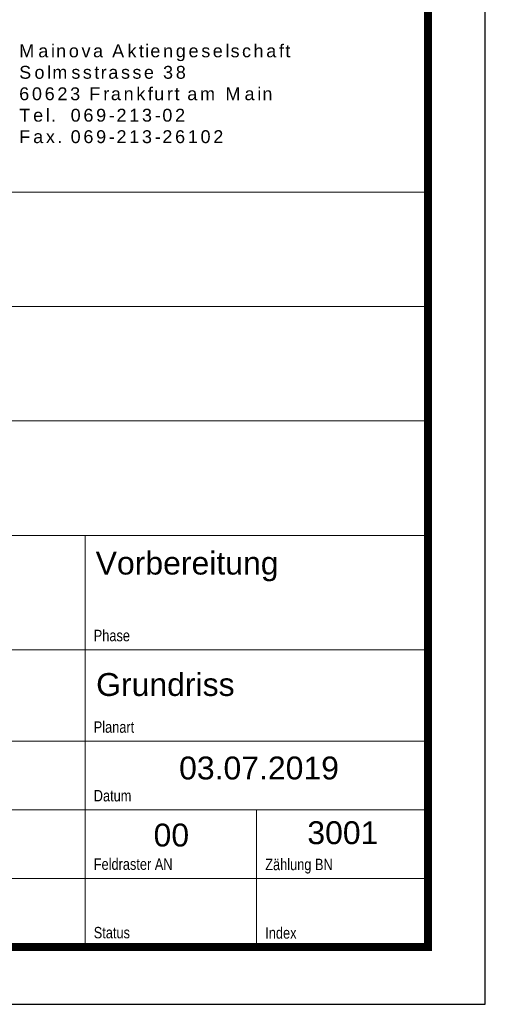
# Paper-space layout 'A3_1_100' of a CAD drawing. Extents: x -5 to 415, y -5 to 292.
# Tile 24 of 26: x 374 to 415, y -5 to 81. Entities that reach past the tile are written whole.
import ezdxf
from ezdxf.enums import TextEntityAlignment as Align

# ---------------------------------------------------------------- set-up
doc = ezdxf.new("R2010")
doc.units = 0
doc.layers.get('0').update_dxf_attribs({"lineweight": 0})
doc.layers.add('B_TXT_PLK_BLR', color=7, linetype='Continuous', lineweight=0)
doc.layers.add('B_TXT_PLK_GRD', color=7, linetype='Continuous', lineweight=0)
doc.styles.add('Arial', font='arial.ttf')
doc.styles.get("Standard").update_dxf_attribs({"font": 'dim.shx', "width": 0.8})

# ---------------------------------------------------------------- blocks, each defined once
blk = doc.blocks.new('MN PLANSTEMPEL')
for p, q in [((0, 99), (-135, 99)), ((0, 84), (-135, 84)), ((0, 69), (-135, 69))]:
    blk.add_line(p, q)
blk.add_lwpolyline([(0, 54), (0, 123), (-135, 123), (-135, 54)], close=True)
at = {"layer": 'B_TXT_PLK_BLR', "linetype": 'Continuous', "lineweight": 0}
blk.add_lwpolyline([(-135, 54), (0, 54), (0, 0), (-135, 0)], close=True, dxfattribs=at)
at = {"layer": 'B_TXT_PLK_GRD'}
for p, q in [((0, 39), (-135, 39)), ((0, 27), (-135, 27)), ((0, 18), (-135, 18)), ((-22.5, 18), (-22.5, 0)), ((0, 9), (-135, 9))]:
    blk.add_line(p, q, dxfattribs=at)
blk.add_lwpolyline([(-45, 54), (-45, 27), (-45, 0)], dxfattribs=at)
at = {"layer": 'B_TXT_PLK_BLR', "linetype": 'Continuous', "lineweight": 0, "style": 'Arial'}
for tag, p in [('PLANER1_001', (-133.82, 93.32)), ('PLANER2_001', (-133.74, 88.51)), ('PROJEKT1', (-133.72, 62.89)), ('BAUWERK1_001', (-134.3, 48.84)), ('PLANEBENE1_001', (-88.87, 48.84)), ('PHASE', (-43.62, 48.86)), ('PLANEBENE2_001', (-88.87, 44.02)), ('FACHPLANER', (-133.66, 32.93)), ('ZEICHNUNG', (-88.73, 32.99)), ('PLANART', (-43.56, 32.94)), ('GEZEICHNET', (-88.83, 21.9))]:
    blk.add_attdef(tag, p, '', height=3, dxfattribs=at)
for tag, p in [('FACHPLANER1', (-133.51, 82.1)), ('FACHPLANER2', (-133.51, 77.29)), ('PROJEKT2', (-133.51, 61.57)), ('BAUWERK2', (-134.07, 47.06))]:
    blk.add_attdef(tag, text='', height=3, dxfattribs=at).set_placement(p, align=Align.TOP_LEFT)
for tag, p in [('FORMAT', (-124.24, 23.61)), ('MASSTAB', (-101.09, 23.49)), ('DATUM', (-22.19, 23.49)), ('ZÄHLUNG', (-11.19, 15)), ('STANDORT', (-123.72, 14.7)), ('GESAMTANLAGE', (-101.18, 14.7)), ('BAUWERK', (-78.59, 14.7)), ('PLANEBENE', (-56.19, 14.7)), ('FELDRASTER', (-33.69, 14.7)), ('LPHASE', (-123.72, 5.7)), ('FACHPLANER', (-101.18, 5.7)), ('ZEICHNUNG', (-78.59, 5.7)), ('PLANART', (-56.19, 5.7)), ('STATUS', (-33.69, 5.7)), ('INDEX', (-11.19, 5.7))]:
    blk.add_attdef(tag, text='', height=3, dxfattribs=at).set_placement(p, align=Align.MIDDLE)
at = {"layer": 'B_TXT_PLK_GRD', "color": 0, "insert": (-53.65, 105.42), "char_height": 1.6875, "width": 40.2816, "attachment_point": 7}
blk.add_mtext('{\\fArial|b0|i0|c0|p34;\\W1;\\T1.275;Mainova Aktiengeselschaft\\PSolmsstrasse 38\\P60623 Frankfurt am Main\\PTel.^I069-213-02\\PFax.^I069-213-26102}', dxfattribs=at)
at = {"layer": 'B_TXT_PLK_GRD', "char_height": 1.5, "attachment_point": 7}
for s, insert, width in [('{\\fArial|b0|i0|c0|p34;Phase}', (-43.87, 40.09), 22.5), ('{\\fArial|b0|i0|c0|p34;Planart}', (-43.87, 28.09), 22.5), ('{\\fArial|b0|i0|c0|p34;Datum}', (-43.87, 19.09), 22.5), ('{\\fArial|b0|i0|c0|p34;Planebene FN}', (-66.37, 10.1), 21.3724), ('{\\fArial|b0|i0|c0|p34;Feldraster AN}', (-43.87, 10.11), 22.5), ('{\\fArial|b0|i0|c0|p34;Zählung BN}', (-21.37, 9.64), 21.3724), ('{\\fArial|b0|i0|c0|p34;Status}', (-43.87, 1.13), 21.3724), ('{\\fArial|b0|i0|c0|p34;Index}', (-21.37, 1.09), 21.3724)]:
    blk.add_mtext(s, dxfattribs=dict(at, insert=insert, width=width))

psp = doc.layouts.new('A3_1_100')

# ---------------------------------------------------------------- linework, layer by layer
at = {"layer": 'B_TXT_PLK_BLR', "lineweight": -3}
psp.add_lwpolyline([(-5.154, -4.944), (414.846, -4.944), (414.846, 292.056), (-5.154, 292.056)], close=True, dxfattribs=at)
at = {"layer": 'B_TXT_PLK_BLR', "lineweight": -3, "const_width": 0.7}
psp.add_lwpolyline([(409.846, 287.056), (11.882, 287.056), (11.882, 0.056), (409.846, 0.056)], close=True, dxfattribs=at)

# ---------------------------------------------------------------- block references
at = {"layer": 'B_TXT_PLK_BLR', "linetype": 'Continuous', "lineweight": 0}
ref = psp.add_blockref('MN PLANSTEMPEL', (409.846, 0.056), dxfattribs=dict(at, xscale=0.6666665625, yscale=0.6666665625, zscale=0.6666665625))
ref.add_attrib('PHASE', 'Vorbereitung', (380.766, 32.631), dxfattribs={"linetype": 'Continuous', "lineweight": 0, "height": 2, "style": 'Arial'})
ref.add_attrib('PLANART', 'Grundriss', (380.808, 22.017), dxfattribs={"linetype": 'Continuous', "lineweight": 0, "height": 2, "style": 'Arial'})
ref.add_attrib('DATUM', '03.07.2019', dxfattribs={"linetype": 'Continuous', "lineweight": 0, "height": 2, "style": 'Arial'}).set_placement((395.055, 15.718), align=Align.MIDDLE)
ref.add_attrib('FELDRASTER', '00', dxfattribs={"linetype": 'Continuous', "lineweight": 0, "height": 2, "style": 'Arial'}).set_placement((387.387, 9.854), align=Align.MIDDLE)
ref.add_attrib('ZÄHLUNG', '3001', dxfattribs={"linetype": 'Continuous', "lineweight": 0, "height": 2, "style": 'Arial'}).set_placement((402.387, 10.059), align=Align.MIDDLE)

doc.saveas('drawing.dxf')
